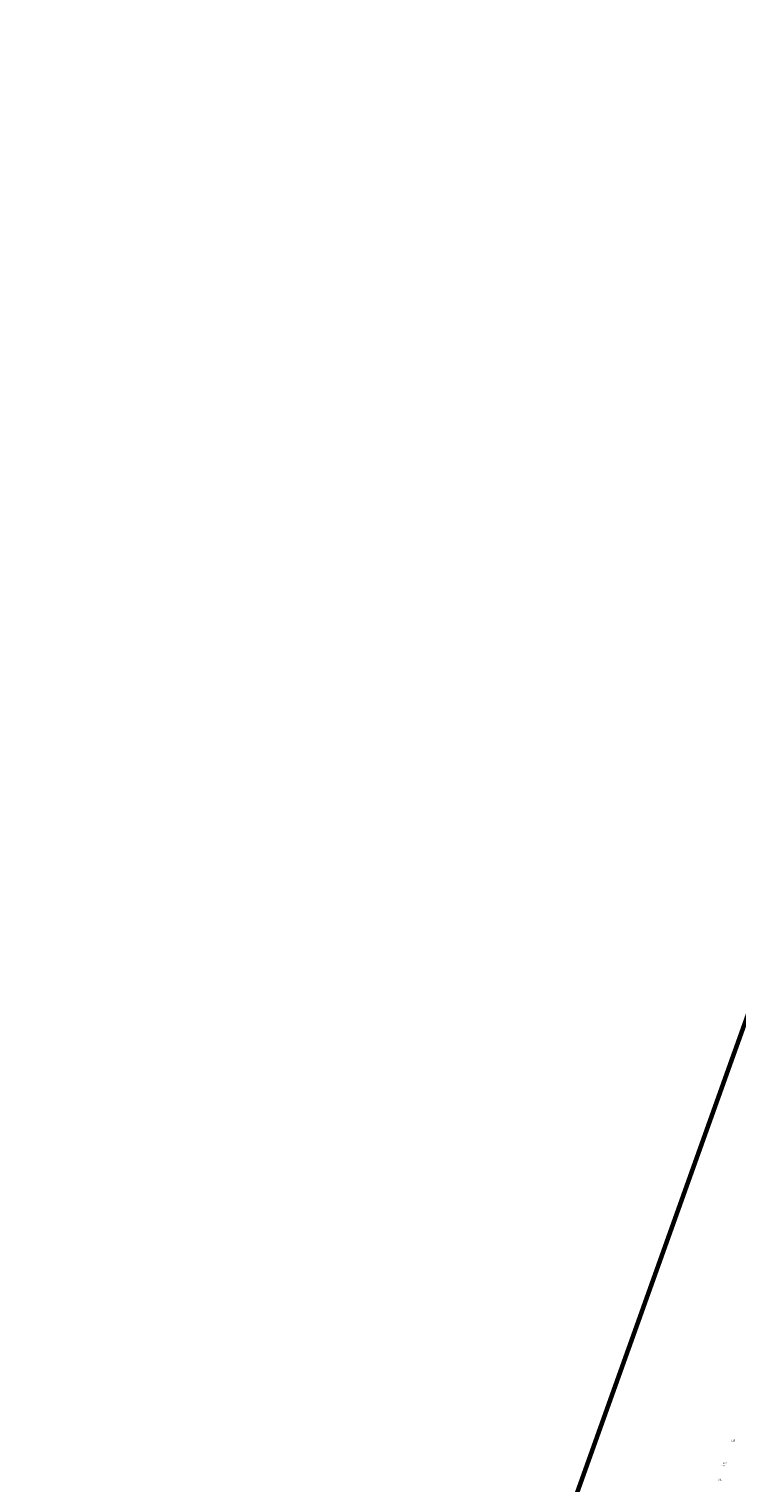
# Model space of a CAD drawing. Header units: metres. Extents: x 132707 to 140183, y 449708 to 457222.
# Tile 2 of 29: x 136251 to 136359, y 453255 to 453476. Entities that reach past the tile are written whole.
import ezdxf

# ---------------------------------------------------------------- set-up
doc = ezdxf.new("R2010")
doc.units = ezdxf.units.M
doc.layers.add('-DR-alg-bladkaders viewports', color=7, linetype='Continuous', lineweight=60)
doc.layers.add('-DR-bs-txt-hoogtemaat', color=253, linetype='Continuous')
doc.layers.add('-DR-nw-gr-arc-gras', color=7, linetype='Continuous', true_color=0x8ebf73)
doc.styles.add('Drong', font='txt', dxfattribs={"height": 1.8})

msp = doc.modelspace()

# ---------------------------------------------------------------- hatches: boundary and pattern name
at = {"layer": '-DR-nw-gr-arc-gras', "transparency": 33554687}
h = msp.add_hatch(dxfattribs=at)
h.set_pattern_fill('AGR-BOLLEN', color=256, scale=0.15, pattern_type=2)
h.set_pattern_definition([(115.335625, (136636.36562, 453727.95952), (-0.335521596, -0.158855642), [0.09, -0.2812275]), (205.335625, (136636.36562, 453727.95952), (0.158855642, -0.335521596), [0.09, -0.2812275])])
edge = h.paths.add_edge_path()
edge.add_arc((11815580.016, -3784284.907), 12424198.771, 160.0566581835, 160.0569484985, ccw=False)
edge.add_line((136455.782, 453494.254), (136455.124, 453494.493))
edge.add_line((136455.124, 453494.493), (136433.813, 453435.768))
edge.add_line((136433.813, 453435.768), (136432.179, 453431.255))
edge.add_line((136432.179, 453431.255), (136431.678, 453429.87))
edge.add_line((136431.678, 453429.87), (136432.336, 453429.631))
edge.add_line((136432.336, 453429.631), (136434.309, 453435.077))

# ---------------------------------------------------------------- linework, layer by layer
at = {"layer": '-DR-alg-bladkaders viewports'}
msp.add_lwpolyline([(136439.876, 453395.355), (136374.43, 453212.215), (136325.756, 453229.609), (136391.201, 453412.749)], close=True, dxfattribs=at)

# ---------------------------------------------------------------- texts
at = {"layer": '-DR-bs-txt-hoogtemaat', "color": 253, "char_height": 0.22, "attachment_point": 7, "style": 'Drong'}
for s, insert in [('2.15', (136357.798, 453261.502, 2.151)), ('2.19', (136356.216, 453257.674, 2.187)), ('2.17', (136356.518, 453258.067, 2.166)), ('2.11', (136355.842, 453255.572, 2.106))]:
    msp.add_mtext(s, dxfattribs=dict(at, insert=insert))

doc.saveas('drawing.dxf')
